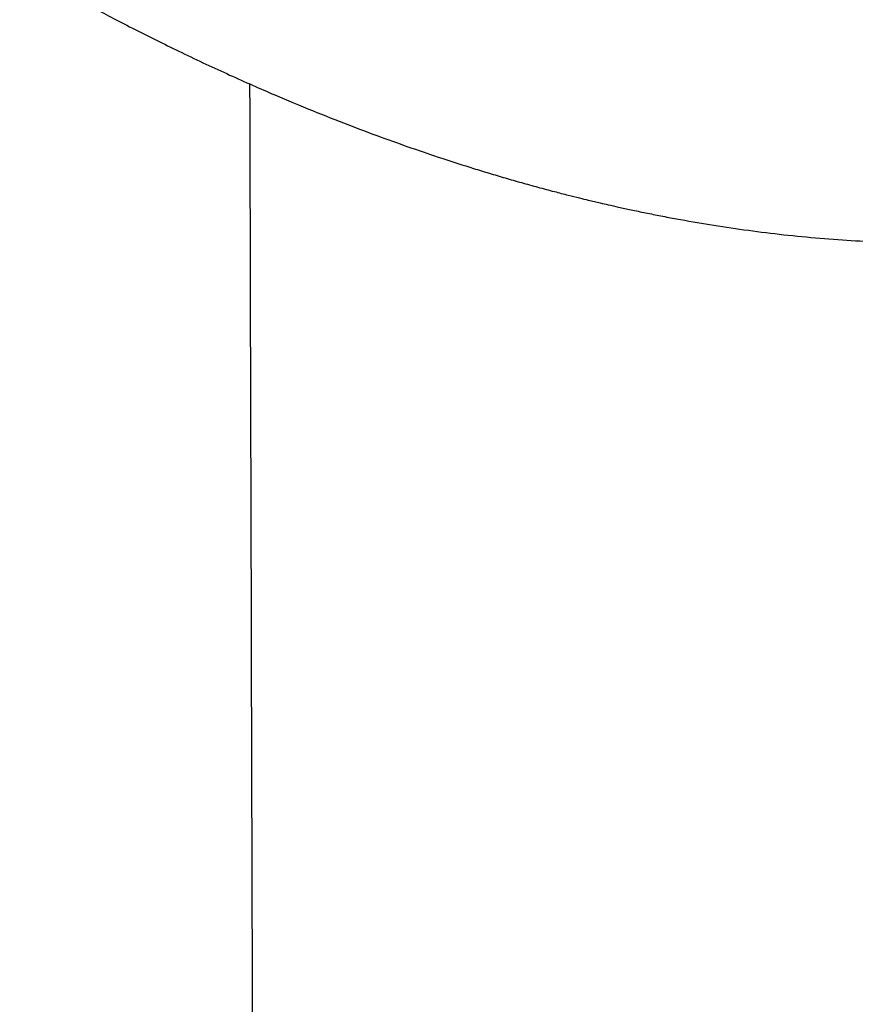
# Model space of a CAD drawing. Header units: millimetres. Extents: x 8 to 855, y 12 to 815.
# Tile 23 of 55: x 791.63 to 796.78, y 341.64 to 347.7. Entities that reach past the tile are written whole.
import ezdxf

# ---------------------------------------------------------------- set-up
doc = ezdxf.new("R2010")
doc.units = ezdxf.units.MM

msp = doc.modelspace()

# ---------------------------------------------------------------- linework, layer by layer
at = {"color": 7, "linetype": 'Continuous', "lineweight": 30}
for points, knots in [([(791.8273, 377.3984), (792.3216, 377.0934), (793.2994, 376.4901), (794.7298, 375.3598), (796.0916, 374.1095), (797.3701, 372.7451), (798.5541, 371.2975), (799.6359, 369.7907), (800.6097, 368.2467), (801.5618, 366.5199), (802.4488, 364.624), (803.2206, 362.591), (803.7054, 360.9442), (803.998, 359.6792), (804.1713, 358.7673), (804.3022, 357.8857), (804.3926, 357.0364), (804.4443, 356.2208), (804.467, 355.0433), (804.373, 353.5513), (804.0391, 351.8475), (803.4942, 350.3318), (802.7445, 349.0339), (801.8092, 347.9653), (800.6944, 347.1636), (799.7043, 346.6847), (799.052, 346.571), (798.8685, 346.5391)], [0, 0, 0, 0, 0.046051, 0.091106, 0.135169, 0.178242, 0.220314, 0.261396, 0.301495, 0.340611, 0.391213, 0.440069, 0.487186, 0.510095, 0.532567, 0.554602, 0.5762, 0.597363, 0.618092, 0.670019, 0.72188, 0.773676, 0.825388, 0.876996, 0.9285, 0.979893, 1, 1, 1, 1]), ([(791.6335, 348.0281), (791.658, 348.014), (791.7038, 347.9877), (791.7676, 347.9515), (791.8243, 347.9197), (791.8789, 347.8893), (791.9362, 347.8577), (792.0124, 347.8162), (792.11, 347.7638), (792.2315, 347.6999), (792.3603, 347.6338), (792.4955, 347.566), (792.6356, 347.4976), (792.7807, 347.4288), (792.926, 347.3618), (793.0673, 347.2987), (793.2376, 347.2248), (793.4336, 347.1431), (793.6519, 347.0568), (793.8556, 346.9803), (794.0489, 346.9114), (794.2391, 346.847), (794.3983, 346.796), (794.528, 346.7563), (794.6261, 346.7272), (794.726, 346.6985), (794.8271, 346.6705), (794.9234, 346.6448), (795.009, 346.6228), (795.0787, 346.6053), (795.1325, 346.5923), (795.1748, 346.5822), (795.2157, 346.5726), (795.2651, 346.5612), (795.3284, 346.5469), (795.4053, 346.5302), (795.4925, 346.512), (795.5858, 346.4934), (795.7175, 346.4685), (795.8883, 346.4389), (796.0995, 346.4072), (796.3171, 346.3798), (796.5377, 346.3577), (796.7565, 346.3415), (796.937, 346.3328), (797.08, 346.3287), (797.1876, 346.327), (797.2929, 346.3268), (797.3958, 346.3279), (797.4964, 346.3303), (797.593, 346.3339), (797.6831, 346.3383), (797.762, 346.343), (797.8295, 346.3477), (797.8863, 346.3521), (797.9364, 346.3564), (797.9855, 346.3609), (798.0393, 346.3661), (798.1026, 346.3729), (798.1757, 346.3813), (798.2585, 346.3917), (798.3492, 346.4043), (798.4446, 346.4189), (798.5418, 346.435), (798.6391, 346.4526), (798.7365, 346.472), (798.8039, 346.4852), (798.8382, 346.4934), (798.8403, 346.494)], [0, 0, 0, 0, 0.00966, 0.018048, 0.025162, 0.032017, 0.039552, 0.047768, 0.062054, 0.078023, 0.095677, 0.112865, 0.131399, 0.151001, 0.17023, 0.188878, 0.206947, 0.237766, 0.266728, 0.293827, 0.31906, 0.344007, 0.370138, 0.383073, 0.396278, 0.409753, 0.423498, 0.437226, 0.448861, 0.458331, 0.465638, 0.470781, 0.475609, 0.482339, 0.490979, 0.501528, 0.513865, 0.526775, 0.539939, 0.568173, 0.597494, 0.627894, 0.659342, 0.690587, 0.720875, 0.736673, 0.752196, 0.767444, 0.782417, 0.797115, 0.811521, 0.824923, 0.836921, 0.846498, 0.854942, 0.862253, 0.868934, 0.876926, 0.886421, 0.897422, 0.909927, 0.923938, 0.938728, 0.953626, 0.968634, 0.983751, 0.998977, 1, 1, 1, 1]), ([(793.0506, 347.3064), (793.0607, 343.6666), (793.0894, 333.3245), (793.116, 322.4439), (793.1482, 308.8698), (793.1721, 298.2553), (793.1964, 286.6305), (793.2084, 280.6373), (793.2136, 277.9774), (793.2174, 276.0594), (793.2197, 274.8433), (793.2213, 274.0379)], [0, 0, 0, 0, 0.149056, 0.423532, 0.445582, 0.704894, 0.858154, 0.921494, 0.950223, 0.967035, 1, 1, 1, 1])]:
    msp.add_open_spline(points, degree=3, knots=knots, dxfattribs=at)

doc.saveas('drawing.dxf')
